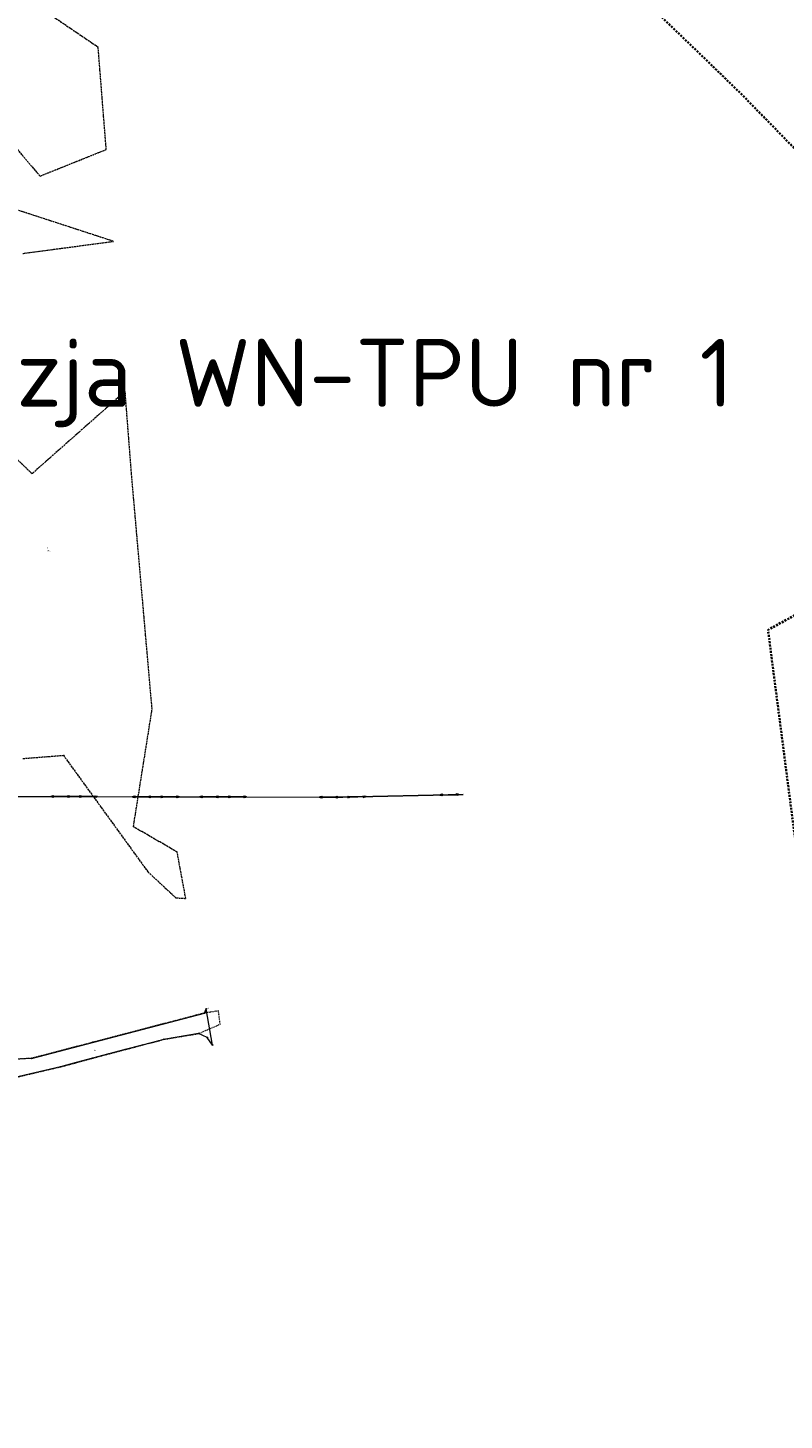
# Model space of a CAD drawing. Header units: metres. Extents: x 6524698 to 6533081, y 5883213 to 5896811.
# Tile 90 of 167: x 6529114 to 6529699, y 5890801 to 5891880. Entities that reach past the tile are written whole.
import ezdxf
from ezdxf import colors
from ezdxf.entities.mleader import LeaderData, LeaderLine
from ezdxf.enums import TextEntityAlignment as Align
from ezdxf.math import Vec2, Vec3

# ---------------------------------------------------------------- set-up
doc = ezdxf.new("R2010")
doc.units = ezdxf.units.M
doc.header["$MEASUREMENT"] = 0
for name, pattern in [('mapa zasadnicza$0$1.5_1.0', [2.5, 1.5, -1]), ('mapa zasadnicza$0$219-500', [0]), ('mapa zasadnicza$0$egkk-500', [2, 1.5, -0.5]), ('mapa zasadnicza$0$egug-500', [1, 0.5, -0.5]), ('mapa zasadnicza$0$suep_sn_500', [0])]:
    doc.linetypes.add(name, pattern=pattern)
doc.layers.get('0').update_dxf_attribs({"lineweight": 0})
for name, color, linetype in [('mapa zasadnicza$0$202-punkt graniczny', 7, 'Continuous'), ('mapa zasadnicza$0$202-punkt graniczny-Atr103', 7, 'Continuous'), ('mapa zasadnicza$0$209-oznaczenie konturu klasyfikacyjnego', 7, 'Continuous'), ('mapa zasadnicza$0$210-oznaczenie konturu użytku gruntowego', 7, 'Continuous'), ('mapa zasadnicza$0$216-obręb ewidencyjny', 7, 'Continuous'), ('mapa zasadnicza$0$217-kontur klasyfikacyjny', 7, 'Continuous'), ('mapa zasadnicza$0$218-kontur użytku gruntowego', 7, 'Continuous'), ('mapa zasadnicza$0$219-działka ewidencyjna', 7, 'Continuous'), ('mapa zasadnicza$0$przewód elektroenergetyczny średniego napięcia', 7, 'Continuous')]:
    doc.layers.add(name, color=color, linetype=linetype)
doc.styles.add('mapa zasadnicza$0$STANDARD', font='Working1250', dxfattribs={"width": 0.75})
doc.styles.get("Standard").update_dxf_attribs({"font": 'arial.ttf'})

# ---------------------------------------------------------------- blocks, each defined once
blk = doc.blocks.new('mapa zasadnicza$0$202')
at = {"color": 0, "linetype": 'Continuous', "lineweight": 0}
blk.add_circle((0, 0), 0.25, dxfattribs=at)
blk = doc.blocks.new('mapa zasadnicza$0$SUEP2')
at = {"color": 0, "linetype": 'Continuous'}
for p, q in [((0, 0), (6.027, 0)), ((5.027, 0), (3.527, 0.5)), ((5.027, 0), (3.527, -0.5)), ((6.027, 0), (4.527, 0.5)), ((6.027, 0), (4.527, -0.5)), ((6.027, 0), (18.027, 0)), ((17.027, 0), (15.527, 0.5)), ((17.027, 0), (15.527, -0.5)), ((18.027, 0), (16.527, 0.5)), ((18.027, 0), (16.527, -0.5))]:
    blk.add_line(p, q, dxfattribs=at)

msp = doc.modelspace()

# ---------------------------------------------------------------- linework, layer by layer
at = {"layer": 'mapa zasadnicza$0$216-obręb ewidencyjny', "color": 7, "linetype": 'mapa zasadnicza$0$1.5_1.0', "lineweight": 35, "flags": 128}
msp.add_lwpolyline([(6528810.71, 5892032.32), (6528743.5, 5892026.91), (6528665.82, 5892020.2), (6528618.95, 5892016.86), (6528446.42, 5891995.98), (6528440.31, 5891996.73), (6528198.8, 5891907.55), (6528014.33, 5891830.31), (6527846.82, 5891746.29), (6527801.61, 5891598.79), (6527787.58, 5891553.86), (6527785.51, 5891547.1), (6527759.25, 5891463.12), (6527705.03, 5891299.34), (6527651.09, 5891150.82), (6527517.65, 5890758.02), (6527509.07, 5890729.27), (6527454.67, 5890547.02), (6527391.42, 5890349.92), (6527469.9, 5890380.85), (6527548.32, 5890411.76), (6527628.31, 5890449.47), (6527701.79, 5890487.35), (6527781.71, 5890531.45), (6527831.96, 5890559.17), (6527894.74, 5890596), (6527918.86, 5890538.44), (6527996.61, 5890364.36), (6528002.77, 5890340.12), (6528015.06, 5890276.2), (6528068.35, 5890122.94), (6528069.52, 5890117.74), (6528086.27, 5890073.01), (6528087.43, 5890069.91), (6528144.14, 5889918.51), (6528178.59, 5889821.74), (6528194.07, 5889776.62), (6528203.76, 5889751.35), (6528219.86, 5889705.13), (6528289.3, 5889557.06), (6528293.69, 5889548.36), (6528315.49, 5889501.75), (6528319.49, 5889494.06), (6528320.3, 5889498.78), (6528374.9, 5889392.75), (6528393.7, 5889357.37), (6528402.97, 5889333.92), (6528406.48, 5889321.22), (6528417.63, 5889287.69), (6528426.72, 5889250.74), (6528427.12, 5889249.1), (6528437.2, 5889208.11), (6528462.62, 5889141.48), (6528476.98, 5889088.52), (6528479.5, 5889060.26), (6528487.24, 5889042.5), (6528497.03, 5888999.3), (6528513.44, 5888948.22), (6528513.62, 5888944.51), (6528514.32, 5888935.53), (6528517.9, 5888889.57), (6528521.9, 5888874.59), (6528534.18, 5888828.64), (6528537.21, 5888800.87), (6528538.55, 5888788.67), (6528539.84, 5888759.55), (6528540.29, 5888749.47), (6528546.56, 5888728.63), (6528550.89, 5888720.89), (6528554.61, 5888714.22), (6528572.89, 5888682.85), (6528612.6, 5888606.5), (6528643.54, 5888542.38), (6528657.02, 5888506.94), (6528675.5, 5888460.67), (6528681.51, 5888445.9), (6528704.85, 5888377.17), (6528713.34, 5888354.12), (6528741.09, 5888278.42), (6528766.6, 5888207.14), (6528788.71, 5888147.82), (6528812.94, 5888083.84), (6528826.58, 5888045.33), (6528850.06, 5887982.04), (6528866.81, 5887934.63), (6528879.99, 5887896.72), (6528918.8, 5887790.89), (6528952.56, 5887701.57), (6529019.26, 5887707.89), (6529031.01, 5887709.01), (6529109.21, 5887715.92), (6529166.14, 5887721.78), (6529262.28, 5887731.31), (6529282.79, 5887731.14), (6529289.52, 5887663.25), (6529296.91, 5887588.72), (6529312.34, 5887533.26), (6529320.57, 5887503.67), (6529321.72, 5887480.33), (6529315.22, 5887418.55), (6529296.28, 5887374.9), (6529295.89, 5887348.38), (6529295.74, 5887344.56), (6529294.33, 5887253.59), (6529300.1, 5887247.3), (6529460.65, 5887265.28), (6529607.85, 5887282.19), (6529604.22, 5887244.37), (6529619.06, 5887245.53), (6529620.4, 5887245.61), (6529751.62, 5887253.65), (6529836.5, 5887258.86), (6529917.79, 5887263.83), (6530037.96, 5887271.18), (6530037.77, 5887311.55), (6530035.48, 5887465.82), (6530294.87, 5887497.94), (6530342.75, 5887503.87), (6530390.63, 5887509.81), (6530435.08, 5887515.31), (6530469.62, 5887519.59), (6530472.76, 5887520.14), (6530455.94, 5887633.47), (6530452.16, 5887659), (6530429.5, 5887800.32), (6530425.85, 5887820.62), (6530434.17, 5887821.11), (6530435.15, 5887821.09), (6530501.5, 5887826.49), (6530563.57, 5887831.54), (6530569.25, 5887832), (6530626.35, 5887836.71), (6530689.94, 5887841.95), (6530699.77, 5887842.77), (6530753.72, 5887845.97), (6530816.4, 5887849.69), (6530847.34, 5887851.53), (6530851.75, 5887851.79), (6530878, 5887853.36), (6530941.55, 5887857.17), (6531028.05, 5887862.36), (6531029.51, 5887862.54), (6531089.96, 5887870.11), (6531157.91, 5887878.61), (6531147.74, 5887927.21), (6531134.09, 5887992.44), (6531130.39, 5888022.23), (6531130.01, 5888024.33), (6531127.76, 5888039.49), (6531114.28, 5888108.63), (6531110.56, 5888127.5), (6531105.84, 5888172.24), (6531089.18, 5888214.66), (6531070.01, 5888263.46), (6531063.59, 5888283), (6531047.06, 5888328.03), (6531038.58, 5888352.41), (6531021.83, 5888400.87), (6531015.19, 5888413.6), (6531005.83, 5888460.28), (6531006, 5888467.6), (6531006.12, 5888486.87), (6531000.78, 5888546.56), (6530994.46, 5888582.13), (6530992.02, 5888587.87), (6530975.04, 5888631.61), (6530968.96, 5888647.12), (6530918.79, 5888737.7), (6530893.21, 5888788.19), (6530875.95, 5888835.79), (6530824.74, 5888967.12), (6530698.19, 5888957.37), (6530696.88, 5888957.26), (6530690.8, 5888956.75), (6530665.31, 5889016.21), (6530647.2, 5889058.57), (6530634.24, 5889085.41), (6530634.99, 5889106.79), (6530619.51, 5889109.25), (6530602.59, 5889110.21), (6530580.67, 5889109.48), (6530563.76, 5889105.91), (6530556.11, 5889102.91), (6530554.6, 5889108.92), (6530550.45, 5889111.73), (6530532.14, 5889151.93), (6530513.79, 5889192.45), (6530502.04, 5889258.4), (6530482.32, 5889287.2), (6530469.7, 5889327.04), (6530465.02, 5889440.31), (6530478.29, 5889507.42), (6530476.75, 5889539.74), (6530454.68, 5889579.85), (6530444.35, 5889666), (6530447.75, 5889689.9), (6530449.31, 5889721.21), (6530456.42, 5889744.94), (6530489.74, 5889803.92), (6530476.19, 5889829.67), (6530441.37, 5889895.14), (6530436.32, 5889900.67), (6530377.31, 5890013.31), (6530319.1, 5890126.26), (6530282.19, 5890186.6), (6530272.79, 5890201.79), (6530203.17, 5890307.87), (6530172.91, 5890358.56), (6530084.18, 5890524.8), (6530023.66, 5890630.14), (6529988.68, 5890702.02), (6529902.56, 5890854), (6529878.29, 5890895.67), (6529853.22, 5890939.23), (6529790.88, 5891059.39), (6529783.8, 5891073.31), (6529750.15, 5891126.7), (6529715.67, 5891191.31), (6529711.87, 5891220.22), (6529686.86, 5891413.55), (6529894.11, 5891526.79), (6529935.18, 5891550.85), (6529897.51, 5891589.82), (6529852.46, 5891637.21), (6529830.78, 5891658.8), (6529798.22, 5891693.91), (6529778.68, 5891710.68), (6529723.77, 5891769.55), (6529664.88, 5891829.87), (6529592.94, 5891899.3), (6529520.59, 5891969.98), (6529496.71, 5891996.9), (6529443.6, 5892048.07), (6529413.19, 5892074.88), (6529373, 5892116.29), (6529315.87, 5892175.4), (6529302.53, 5892163.8), (6529299.93, 5892161.54), (6529272.43, 5892137.61), (6529198.7, 5892096.25), (6529183.63, 5892087.79), (6529163.27, 5892079.55), (6529137.05, 5892069.83), (6529084.54, 5892065.08), (6528929.03, 5892047.18)], close=True, dxfattribs=at)
at = {"layer": 'mapa zasadnicza$0$217-kontur klasyfikacyjny', "color": 92, "linetype": 'mapa zasadnicza$0$egkk-500', "lineweight": 18, "flags": 128}
for points in [[(6529168.17, 5891864.66), (6529120.18, 5891897.18)], [(6529174.44, 5891785.57), (6529168.17, 5891864.66)], [(6529092.45, 5891800.93), (6529123.16, 5891764.97)], [(6529123.16, 5891764.97), (6529174.44, 5891785.57)], [(6529180.08, 5891714.42), (6529034.2, 5891761.92)], [(6529109.91, 5891705.07), (6529180.08, 5891714.42)], [(6529189.06, 5891598.21), (6529116.98, 5891534.49)], [(6529193.99, 5891534.45), (6529189.06, 5891598.21)], [(6529116.98, 5891534.49), (6529081.56, 5891568.17)], [(6529209.95, 5891352.01), (6529193.99, 5891534.45)], [(6529195.47, 5891261.01), (6529209.95, 5891352.01)], [(6529109.89, 5891313.87), (6529141.26, 5891316.35)], [(6529141.26, 5891316.35), (6529206.67, 5891226.08)], [(6529229.32, 5891241.48), (6529195.47, 5891261.01)], [(6529236.01, 5891205.47), (6529229.32, 5891241.48)], [(6529206.67, 5891226.08), (6529228.27, 5891206.02)], [(6529228.27, 5891206.02), (6529236.01, 5891205.47)]]:
    msp.add_lwpolyline(points, dxfattribs=at)
at = {"layer": 'mapa zasadnicza$0$218-kontur użytku gruntowego', "color": 3, "linetype": 'mapa zasadnicza$0$egug-500', "lineweight": 18, "flags": 128}
for points in [[(6529168.17, 5891864.66), (6529120.18, 5891897.18)], [(6529174.44, 5891785.57), (6529168.17, 5891864.66)], [(6529092.45, 5891800.93), (6529123.16, 5891764.97)], [(6529123.16, 5891764.97), (6529174.44, 5891785.57)], [(6529180.08, 5891714.42), (6529034.2, 5891761.92)], [(6529109.91, 5891705.07), (6529180.08, 5891714.42)], [(6529189.06, 5891598.21), (6529116.98, 5891534.49)], [(6529193.99, 5891534.45), (6529189.06, 5891598.21)], [(6529116.98, 5891534.49), (6529081.56, 5891568.17)], [(6529209.95, 5891352.01), (6529193.99, 5891534.45)], [(6529195.47, 5891261.01), (6529209.95, 5891352.01)], [(6529109.89, 5891313.87), (6529141.26, 5891316.35)], [(6529141.26, 5891316.35), (6529206.67, 5891226.08)], [(6529229.32, 5891241.48), (6529195.47, 5891261.01)], [(6529236.01, 5891205.47), (6529229.32, 5891241.48)], [(6529206.67, 5891226.08), (6529228.27, 5891206.02)], [(6529228.27, 5891206.02), (6529236.01, 5891205.47)], [(6529250.47, 5891116.76), (6529163.18, 5891093.88)], [(6529261.33, 5891118.4), (6529250.47, 5891116.76)], [(6529262.63, 5891108.06), (6529261.33, 5891118.4)], [(6529245.84, 5891100.8), (6529262.63, 5891108.06)], [(6529163.18, 5891093.88), (6529116.47, 5891081.64)], [(6529189.19, 5891088.48), (6529202.13, 5891091.93)], [(6529202.13, 5891091.93), (6529215.13, 5891095.24)], [(6529215.13, 5891095.24), (6529218.64, 5891096.33)], [(6529218.64, 5891096.33), (6529245.84, 5891100.8)], [(6529116.47, 5891081.64), (6529096.59, 5891080.56)], [(6529151.23, 5891078.37), (6529163.69, 5891081.68)], [(6529163.69, 5891081.68), (6529176.35, 5891085.06)], [(6529176.35, 5891085.06), (6529189.19, 5891088.48)], [(6529099.26, 5891065.74), (6529138.88, 5891075.07)], [(6529138.88, 5891075.07), (6529151.23, 5891078.37)]]:
    msp.add_lwpolyline(points, dxfattribs=at)
at = {"layer": 'mapa zasadnicza$0$219-działka ewidencyjna', "color": 7, "linetype": 'mapa zasadnicza$0$219-500', "lineweight": 18, "flags": 128}
for points in [[(6529116.47, 5891081.64), (6529250.47, 5891116.76)], [(6529250.47, 5891116.76), (6529251.87, 5891120.02)], [(6529256.76, 5891091.92), (6529251.87, 5891120.02)], [(6529202.13, 5891091.93), (6529189.19, 5891088.48)], [(6529215.13, 5891095.24), (6529202.13, 5891091.93)], [(6529218.64, 5891096.33), (6529215.13, 5891095.24)], [(6529245.84, 5891100.8), (6529218.64, 5891096.33)], [(6529252.69, 5891097.78), (6529245.84, 5891100.8)], [(6529256.76, 5891091.92), (6529252.69, 5891097.78)], [(6529116.47, 5891081.64), (6529096.59, 5891080.56)], [(6529163.69, 5891081.68), (6529151.23, 5891078.37)], [(6529176.35, 5891085.06), (6529163.69, 5891081.68)], [(6529189.19, 5891088.48), (6529176.35, 5891085.06)], [(6529138.88, 5891075.07), (6529099.26, 5891065.74)], [(6529151.23, 5891078.37), (6529138.88, 5891075.07)]]:
    msp.add_lwpolyline(points, dxfattribs=at)
at = {"layer": 'mapa zasadnicza$0$przewód elektroenergetyczny średniego napięcia', "color": 1, "linetype": 'mapa zasadnicza$0$suep_sn_500', "lineweight": 18, "flags": 128}
for points in [[(6529357.64, 5891283.97), (6529450.75, 5891286)], [(6529450.75, 5891286), (6529357.64, 5891283.97)], [(6529061.33, 5891284.52), (6529149.74, 5891284.37)], [(6529149.74, 5891284.37), (6529212.79, 5891284.24)], [(6529212.79, 5891284.24), (6529265.03, 5891284.19)], [(6529265.03, 5891284.19), (6529357.64, 5891283.97)]]:
    msp.add_lwpolyline(points, dxfattribs=at)

# ---------------------------------------------------------------- block references
at = {"layer": 'mapa zasadnicza$0$202-punkt graniczny', "color": 7, "linetype": 'Continuous', "lineweight": 18}
for p in [(6529250.47, 5891116.76), (6529251.87, 5891120.02), (6529202.13, 5891091.93), (6529215.13, 5891095.24), (6529218.64, 5891096.33), (6529245.84, 5891100.8), (6529252.69, 5891097.78), (6529256.76, 5891091.92), (6529116.47, 5891081.64), (6529163.69, 5891081.68), (6529176.35, 5891085.06), (6529189.19, 5891088.48), (6529138.88, 5891075.07), (6529151.23, 5891078.37)]:
    msp.add_blockref('mapa zasadnicza$0$202', p, dxfattribs=at)
at = {"layer": 'mapa zasadnicza$0$przewód elektroenergetyczny średniego napięcia', "color": 1, "linetype": 'Continuous', "lineweight": 18}
for p, rotation in [((6529450.75, 5891286), 181.249), ((6529149.74, 5891284.37), 179.903), ((6529149.74, 5891284.37), 359.8819999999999), ((6529212.79, 5891284.24), 179.882), ((6529212.79, 5891284.24), 359.9449999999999), ((6529265.03, 5891284.19), 179.945), ((6529265.03, 5891284.19), 359.8640000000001), ((6529357.64, 5891283.97), 179.864), ((6529357.64, 5891283.97), 1.249)]:
    msp.add_blockref('mapa zasadnicza$0$SUEP2', p, dxfattribs=dict(at, rotation=rotation))

# ---------------------------------------------------------------- texts
at = {"layer": 'mapa zasadnicza$0$202-punkt graniczny-Atr103', "color": 7, "style": 'mapa zasadnicza$0$STANDARD', "width": 0.667}
for s, p in [('5303', (6529250.47, 5891116.76)), ('5304', (6529251.87, 5891120.02))]:
    msp.add_text(s, height=0.75, dxfattribs=at).set_placement(p, align=Align.BOTTOM_LEFT)
for s, p in [('248', (6529202.13, 5891091.93)), ('244', (6529215.13, 5891095.24)), ('243', (6529218.64, 5891096.33)), ('235', (6529245.84, 5891100.8)), ('234', (6529252.69, 5891097.78)), ('231', (6529256.76, 5891091.92)), ('3278', (6529116.47, 5891081.64)), ('260', (6529163.69, 5891081.68)), ('256', (6529176.35, 5891085.06)), ('252', (6529189.19, 5891088.48)), ('266', (6529138.88, 5891075.07)), ('264', (6529151.23, 5891078.37))]:
    msp.add_text(s, height=0.75, dxfattribs=at).set_placement(p)
at = {"layer": 'mapa zasadnicza$0$209-oznaczenie konturu klasyfikacyjnego', "color": 3, "linetype": 'Continuous', "lineweight": 18, "style": 'mapa zasadnicza$0$STANDARD', "width": 0.79}
msp.add_text('RIVa', height=1, dxfattribs=at).set_placement((6529128.36, 5891475.46), align=Align.TOP_LEFT)
at = {"layer": 'mapa zasadnicza$0$210-oznaczenie konturu użytku gruntowego', "color": 3, "linetype": 'Continuous', "lineweight": 18, "style": 'mapa zasadnicza$0$STANDARD', "width": 0.79}
for s, p in [('R', (6529128.36, 5891476.36)), ('dr', (6529165.02, 5891087.43))]:
    msp.add_text(s, height=1, dxfattribs=at).set_placement(p)

# ---------------------------------------------------------------- leaders
at = {"color": 5, "lineweight": 5}
ml = msp.add_multileader_mtext('Standard', dxfattribs=at)
ml.set_content('{\\fISOCPEUR|b0|i0|c238|p34;\\H1.051939x;\\C5;Kolizja WN-TPU nr 1}', color=256)
ml.set_leader_properties()
ml.build(insert=Vec2(0, 0))
ml.multileader.update_dxf_attribs({"has_text_frame": 1, "text_left_attachment_type": 4, "text_right_attachment_type": 4, "arrow_head_size": 15})
ctx = ml.context
ctx.base_point, ctx.char_height, ctx.arrow_head_size, ctx.plane_origin = Vec3(6528983.741, 5891570.54), 50, 15, Vec3(6529676.506, 5891154.549)
ctx.left_attachment, ctx.right_attachment = 4, 4
notes = []
notes.append((ctx, [(1, (1, 1, 0), (6528975.741, 5891570.54), (1, 0), 8, [(1, [(6528697.695, 5891296.137)], 0, [])])]))
ctx.mtext.insert, ctx.mtext.width, ctx.mtext.flow_direction = Vec3(6528985.741, 5891638.916), 700.96029, 5
for ctx, leaders in notes:
    for number, flags, end, landing, length, lines in leaders:
        leader = LeaderData()
        leader.index, (leader.has_last_leader_line, leader.has_dogleg_vector, leader.attachment_direction) = number, flags
        leader.last_leader_point, leader.dogleg_vector, leader.dogleg_length = Vec3(end), Vec3(landing), length
        for number, points, colour, breaks in lines:
            line = LeaderLine()
            line.index, line.vertices, line.color, line.breaks = number, Vec3.list(points), colors.encode_raw_color(colour), breaks
            leader.lines.append(line)
        ctx.leaders.append(leader)

doc.saveas('drawing.dxf')
